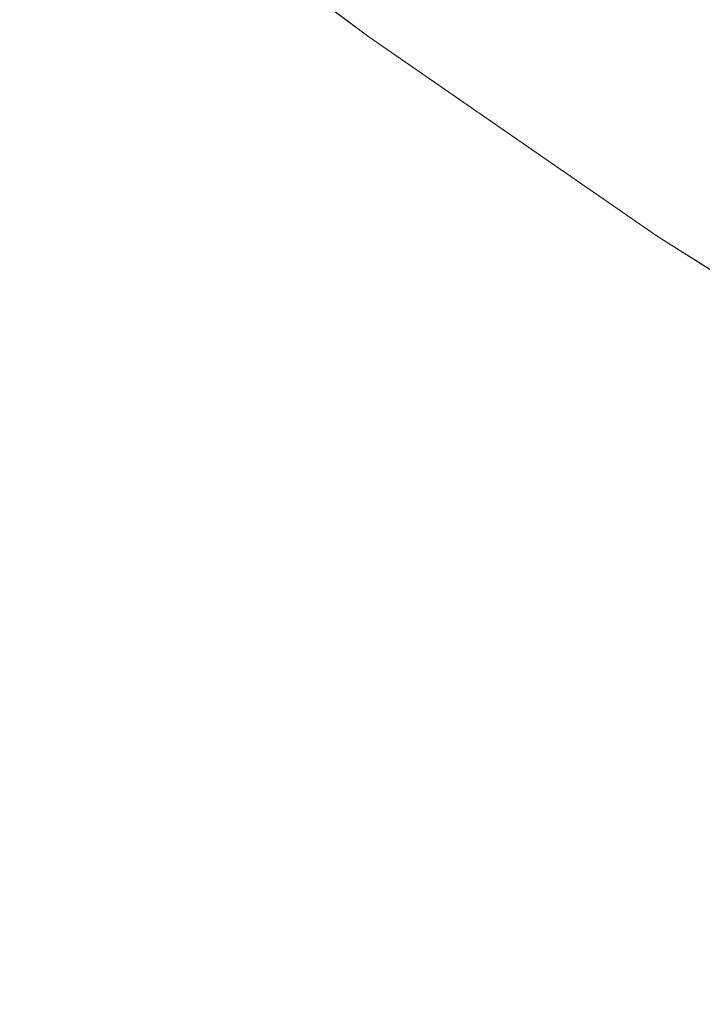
# Model space of a CAD drawing. Header units: centimetres. Extents: x -35.1 to 36.2, y 3.4 to 5.2.
# Tile 128 of 256: x -11.0704 to -11.0498, y 3.7271 to 3.7569. Entities that reach past the tile are written whole.
import ezdxf

# ---------------------------------------------------------------- set-up
doc = ezdxf.new("R2010")
doc.units = ezdxf.units.CM
doc.header["$LTSCALE"] = 2.54
doc.layers.add('Lucido design-1', color=7, linetype='Continuous')

# ---------------------------------------------------------------- blocks, each defined once
blk = doc.blocks.new('Gruppo-4-1')
at = {"color": 7, "linetype": 'Continuous', "lineweight": 9}
blk.add_3dface([(-34.952766, 5.100212, -1872.215514), (-34.952766, 3.500212, -1872.215514), (36.079692, 3.500212, -1872.215514), (36.079692, 5.100212, -1872.215514)], dxfattribs=at)
for points, invisible_edges in [([(-11.065611, 3.760639, -1872.917089), (-11.068029, 3.762536, -1872.915514), (-11.060542, 3.756889, -1872.915514)], 9), ([(-11.065572, 3.760683, -1872.715514), (-11.059855, 3.756371, -1872.715514), (-11.060542, 3.756889, -1872.915514), (-11.068029, 3.762536, -1872.915514)], 10), ([(-11.060659, 3.756793, -1872.920311), (-11.060745, 3.756727, -1872.921959), (-11.065799, 3.760502, -1872.921959), (-11.06571, 3.760567, -1872.920311)], 15), ([(-11.06571, 3.760567, -1872.920311), (-11.065648, 3.760612, -1872.918688), (-11.060598, 3.75684, -1872.918688), (-11.060659, 3.756793, -1872.920311)], 15), ([(-11.060563, 3.756867, -1872.917089), (-11.060598, 3.75684, -1872.918688), (-11.065648, 3.760612, -1872.918688), (-11.065611, 3.760639, -1872.917089)], 15), ([(-11.060542, 3.756889, -1872.915514), (-11.060563, 3.756867, -1872.917089), (-11.065611, 3.760639, -1872.917089)], 11), ([(-11.060528, 3.756894, -1872.713294), (-11.059855, 3.756371, -1872.715514), (-11.065572, 3.760683, -1872.715514)], 9), ([(-11.056299, 3.760143, -1872.685667), (-11.055591, 3.760687, -1872.683339), (-11.050492, 3.757076, -1872.683339), (-11.05118, 3.756518, -1872.685667)], 15), ([(-11.066239, 3.760182, -1872.927046), (-11.066062, 3.76031, -1872.925326), (-11.061002, 3.75653, -1872.925326), (-11.061174, 3.756398, -1872.927046)], 15), ([(-11.060859, 3.756639, -1872.923631), (-11.061002, 3.75653, -1872.925326), (-11.066062, 3.76031, -1872.925326), (-11.065915, 3.760417, -1872.923631)], 15), ([(-11.065915, 3.760417, -1872.923631), (-11.065799, 3.760502, -1872.921959), (-11.060745, 3.756727, -1872.921959), (-11.060859, 3.756639, -1872.923631)], 15), ([(-11.066689, 3.759853, -1872.930554), (-11.066447, 3.76003, -1872.928788), (-11.061377, 3.756242, -1872.928788), (-11.061613, 3.756061, -1872.930554)], 15), ([(-11.061174, 3.756398, -1872.927046), (-11.061377, 3.756242, -1872.928788), (-11.066447, 3.76003, -1872.928788), (-11.066239, 3.760182, -1872.927046)], 15), ([(-11.05118, 3.756518, -1872.685667), (-11.051813, 3.756005, -1872.687998), (-11.05695, 3.759642, -1872.687998), (-11.056299, 3.760143, -1872.685667)], 15), ([(-11.061613, 3.756061, -1872.930554), (-11.061882, 3.755854, -1872.932342), (-11.066966, 3.759652, -1872.932342), (-11.066689, 3.759853, -1872.930554)], 15), ([(-11.062186, 3.75562, -1872.934153), (-11.062527, 3.755358, -1872.935985), (-11.067628, 3.759169, -1872.935985), (-11.067278, 3.759424, -1872.934153)], 15), ([(-11.067278, 3.759424, -1872.934153), (-11.066966, 3.759652, -1872.932342), (-11.061882, 3.755854, -1872.932342), (-11.062186, 3.75562, -1872.934153)], 15), ([(-11.057545, 3.759186, -1872.690331), (-11.05695, 3.759642, -1872.687998), (-11.051813, 3.756005, -1872.687998), (-11.052391, 3.755536, -1872.690331)], 15), ([(-11.068017, 3.758886, -1872.937837), (-11.067628, 3.759169, -1872.935985), (-11.062527, 3.755358, -1872.935985), (-11.062906, 3.755067, -1872.937837)], 15), ([(-11.052391, 3.755536, -1872.690331), (-11.052914, 3.755112, -1872.692664), (-11.058083, 3.758772, -1872.692664), (-11.057545, 3.759186, -1872.690331)], 15), ([(-11.062906, 3.755067, -1872.937837), (-11.063324, 3.754746, -1872.939711), (-11.068447, 3.758574, -1872.939711), (-11.068017, 3.758886, -1872.937837)], 15), ([(-11.068918, 3.758231, -1872.941603), (-11.068447, 3.758574, -1872.939711), (-11.063324, 3.754746, -1872.939711), (-11.063782, 3.754394, -1872.941603)], 15), ([(-11.058566, 3.758401, -1872.694993), (-11.058083, 3.758772, -1872.692664), (-11.052914, 3.755112, -1872.692664), (-11.053383, 3.754732, -1872.694993)], 15), ([(-11.063782, 3.754394, -1872.941603), (-11.064283, 3.754009, -1872.943514), (-11.069432, 3.757856, -1872.943514), (-11.068918, 3.758231, -1872.941603)], 15), ([(-11.053383, 3.754732, -1872.694993), (-11.053799, 3.754394, -1872.697318), (-11.058994, 3.758072, -1872.697318), (-11.058566, 3.758401, -1872.694993)], 15), ([(-11.059368, 3.757785, -1872.699636), (-11.058994, 3.758072, -1872.697318), (-11.053799, 3.754394, -1872.697318), (-11.054163, 3.7541, -1872.699636)], 15), ([(-11.069991, 3.757449, -1872.945443), (-11.069432, 3.757856, -1872.943514), (-11.064283, 3.754009, -1872.943514), (-11.064828, 3.753591, -1872.945443)], 15), ([(-11.054163, 3.7541, -1872.699636), (-11.054474, 3.753847, -1872.701944), (-11.059688, 3.757539, -1872.701944), (-11.059368, 3.757785, -1872.699636)], 15), ([(-11.044486, 3.754152, -1872.681018), (-11.045208, 3.753533, -1872.683339), (-11.050492, 3.757076, -1872.683339), (-11.049747, 3.75768, -1872.681018)], 15), ([(-11.064828, 3.753591, -1872.945443), (-11.065417, 3.753138, -1872.947388), (-11.070597, 3.757008, -1872.947388), (-11.069991, 3.757449, -1872.945443)], 15), ([(-11.054735, 3.753635, -1872.704243), (-11.054946, 3.753464, -1872.706529), (-11.060174, 3.757166, -1872.706529), (-11.059957, 3.757333, -1872.704243)], 15), ([(-11.059957, 3.757333, -1872.704243), (-11.059688, 3.757539, -1872.701944), (-11.054474, 3.753847, -1872.701944), (-11.054735, 3.753635, -1872.704243)], 15), ([(-11.07125, 3.756532, -1872.949348), (-11.070597, 3.757008, -1872.947388), (-11.065417, 3.753138, -1872.947388), (-11.066053, 3.752649, -1872.949348)], 15), ([(-11.055109, 3.753333, -1872.7088), (-11.055223, 3.75324, -1872.711056), (-11.060459, 3.756947, -1872.711056), (-11.060341, 3.757038, -1872.7088)], 15), ([(-11.060341, 3.757038, -1872.7088), (-11.060174, 3.757166, -1872.706529), (-11.054946, 3.753464, -1872.706529), (-11.055109, 3.753333, -1872.7088)], 15), ([(-11.05118, 3.756518, -1872.685667), (-11.050492, 3.757076, -1872.683339), (-11.045208, 3.753533, -1872.683339), (-11.045876, 3.752961, -1872.685667)], 15), ([(-11.060859, 3.756639, -1872.923631), (-11.060745, 3.756727, -1872.921959), (-11.055502, 3.753014, -1872.921959), (-11.055612, 3.752924, -1872.923631)], 15), ([(-11.055418, 3.753082, -1872.920311), (-11.055502, 3.753014, -1872.921959), (-11.060745, 3.756727, -1872.921959), (-11.060659, 3.756793, -1872.920311)], 15), ([(-11.060659, 3.756793, -1872.920311), (-11.060598, 3.75684, -1872.918688), (-11.055359, 3.75313, -1872.918688), (-11.055418, 3.753082, -1872.920311)], 15), ([(-11.055324, 3.753158, -1872.917089), (-11.055359, 3.75313, -1872.918688), (-11.060598, 3.75684, -1872.918688), (-11.060563, 3.756867, -1872.917089)], 15), ([(-11.060563, 3.756867, -1872.917089), (-11.060542, 3.756889, -1872.915514), (-11.059855, 3.756371, -1872.915514)], 9), ([(-11.055324, 3.753158, -1872.917089), (-11.060563, 3.756867, -1872.917089), (-11.059855, 3.756371, -1872.915514)], 11), ([(-11.059855, 3.756371, -1872.715514), (-11.059855, 3.756371, -1872.915514), (-11.060542, 3.756889, -1872.915514)], 9), ([(-11.060528, 3.756894, -1872.713294), (-11.060459, 3.756947, -1872.711056), (-11.055223, 3.75324, -1872.711056), (-11.055291, 3.753185, -1872.713294)], 15), ([(-11.059855, 3.756371, -1872.715514), (-11.060528, 3.756894, -1872.713294), (-11.055291, 3.753185, -1872.713294)], 11), ([(-11.066053, 3.752649, -1872.949348), (-11.066738, 3.752123, -1872.951323), (-11.071953, 3.75602, -1872.951323), (-11.07125, 3.756532, -1872.949348)], 15), ([(-11.055918, 3.752676, -1872.927046), (-11.056116, 3.752516, -1872.928788), (-11.061377, 3.756242, -1872.928788), (-11.061174, 3.756398, -1872.927046)], 15), ([(-11.061174, 3.756398, -1872.927046), (-11.061002, 3.75653, -1872.925326), (-11.055751, 3.752812, -1872.925326), (-11.055918, 3.752676, -1872.927046)], 15), ([(-11.055612, 3.752924, -1872.923631), (-11.055751, 3.752812, -1872.925326), (-11.061002, 3.75653, -1872.925326), (-11.060859, 3.756639, -1872.923631)], 15), ([(-11.045876, 3.752961, -1872.685667), (-11.04649, 3.752435, -1872.687998), (-11.051813, 3.756005, -1872.687998), (-11.05118, 3.756518, -1872.685667)], 15), ([(-11.061613, 3.756061, -1872.930554), (-11.061377, 3.756242, -1872.928788), (-11.056116, 3.752516, -1872.928788), (-11.056345, 3.752331, -1872.930554)], 15), ([(-11.059855, 3.756371, -1872.915514), (-11.05111, 3.750331, -1872.915514), (-11.055324, 3.753158, -1872.917089)], 10), ([(-11.05111, 3.750331, -1872.915514), (-11.059855, 3.756371, -1872.915514), (-11.059855, 3.756371, -1872.715514), (-11.055282, 3.753212, -1872.715514)], 10), ([(-11.055291, 3.753185, -1872.713294), (-11.055282, 3.753212, -1872.715514), (-11.059855, 3.756371, -1872.715514)], 9), ([(-11.072707, 3.755471, -1872.953311), (-11.071953, 3.75602, -1872.951323), (-11.066738, 3.752123, -1872.951323), (-11.067472, 3.75156, -1872.953311)], 15), ([(-11.062186, 3.75562, -1872.934153), (-11.061882, 3.755854, -1872.932342), (-11.056606, 3.752118, -1872.932342), (-11.056902, 3.751879, -1872.934153)], 15), ([(-11.056345, 3.752331, -1872.930554), (-11.056606, 3.752118, -1872.932342), (-11.061882, 3.755854, -1872.932342), (-11.061613, 3.756061, -1872.930554)], 15), ([(-11.052391, 3.755536, -1872.690331), (-11.051813, 3.756005, -1872.687998), (-11.04649, 3.752435, -1872.687998), (-11.04705, 3.751955, -1872.690331)], 15), ([(-11.056902, 3.751879, -1872.934153), (-11.057233, 3.75161, -1872.935985), (-11.062527, 3.755358, -1872.935985), (-11.062186, 3.75562, -1872.934153)], 15), ([(-11.04705, 3.751955, -1872.690331), (-11.047558, 3.75152, -1872.692664), (-11.052914, 3.755112, -1872.692664), (-11.052391, 3.755536, -1872.690331)], 15), ([(-11.067472, 3.75156, -1872.953311), (-11.068257, 3.750957, -1872.955309), (-11.073513, 3.754884, -1872.955309), (-11.072707, 3.755471, -1872.953311)], 15), ([(-11.062906, 3.755067, -1872.937837), (-11.062527, 3.755358, -1872.935985), (-11.057233, 3.75161, -1872.935985), (-11.057601, 3.751312, -1872.937837)], 15), ([(-11.057601, 3.751312, -1872.937837), (-11.058008, 3.750982, -1872.939711), (-11.063324, 3.754746, -1872.939711), (-11.062906, 3.755067, -1872.937837)], 15), ([(-11.053383, 3.754732, -1872.694993), (-11.052914, 3.755112, -1872.692664), (-11.047558, 3.75152, -1872.692664), (-11.048013, 3.751131, -1872.694993)], 15), ([(-11.074373, 3.754257, -1872.957318), (-11.073513, 3.754884, -1872.955309), (-11.068257, 3.750957, -1872.955309), (-11.069094, 3.750313, -1872.957318)], 15), ([(-11.063782, 3.754394, -1872.941603), (-11.063324, 3.754746, -1872.939711), (-11.058008, 3.750982, -1872.939711), (-11.058453, 3.750621, -1872.941603)], 15), ([(-11.048013, 3.751131, -1872.694993), (-11.048417, 3.750785, -1872.697318), (-11.053799, 3.754394, -1872.697318), (-11.053383, 3.754732, -1872.694993)], 15), ([(-11.058453, 3.750621, -1872.941603), (-11.05894, 3.750226, -1872.943514), (-11.064283, 3.754009, -1872.943514), (-11.063782, 3.754394, -1872.941603)], 15), ([(-11.054163, 3.7541, -1872.699636), (-11.053799, 3.754394, -1872.697318), (-11.048417, 3.750785, -1872.697318), (-11.048769, 3.750483, -1872.699636)], 15), ([(-11.069094, 3.750313, -1872.957318), (-11.069985, 3.749629, -1872.959334), (-11.075289, 3.753591, -1872.959334), (-11.074373, 3.754257, -1872.957318)], 15), ([(-11.048769, 3.750483, -1872.699636), (-11.049072, 3.750224, -1872.701944), (-11.054474, 3.753847, -1872.701944), (-11.054163, 3.7541, -1872.699636)], 15), ([(-11.064828, 3.753591, -1872.945443), (-11.064283, 3.754009, -1872.943514), (-11.05894, 3.750226, -1872.943514), (-11.059469, 3.749797, -1872.945443)], 15), ([(-11.054735, 3.753635, -1872.704243), (-11.054474, 3.753847, -1872.701944), (-11.049072, 3.750224, -1872.701944), (-11.049325, 3.750007, -1872.704243)], 15), ([(-11.076261, 3.752883, -1872.961357), (-11.075289, 3.753591, -1872.959334), (-11.069985, 3.749629, -1872.959334), (-11.070932, 3.748901, -1872.961357)], 15), ([(-11.059469, 3.749797, -1872.945443), (-11.060042, 3.749332, -1872.947388), (-11.065417, 3.753138, -1872.947388), (-11.064828, 3.753591, -1872.945443)], 15), ([(-11.055109, 3.753333, -1872.7088), (-11.054946, 3.753464, -1872.706529), (-11.049529, 3.749832, -1872.706529), (-11.049687, 3.749697, -1872.7088)], 15), ([(-11.049325, 3.750007, -1872.704243), (-11.049529, 3.749832, -1872.706529), (-11.054946, 3.753464, -1872.706529), (-11.054735, 3.753635, -1872.704243)], 15), ([(-11.066053, 3.752649, -1872.949348), (-11.065417, 3.753138, -1872.947388), (-11.060042, 3.749332, -1872.947388), (-11.060661, 3.748831, -1872.949348)], 15), ([(-11.055418, 3.753082, -1872.920311), (-11.055359, 3.75313, -1872.918688), (-11.04993, 3.749489, -1872.918688), (-11.049986, 3.74944, -1872.920311)], 15), ([(-11.049896, 3.749518, -1872.917089), (-11.04993, 3.749489, -1872.918688), (-11.055359, 3.75313, -1872.918688), (-11.055324, 3.753158, -1872.917089)], 15), ([(-11.049896, 3.749518, -1872.917089), (-11.055324, 3.753158, -1872.917089), (-11.05111, 3.750331, -1872.915514)], 11), ([(-11.055291, 3.753185, -1872.713294), (-11.055223, 3.75324, -1872.711056), (-11.049798, 3.749602, -1872.711056), (-11.049864, 3.749546, -1872.713294)], 15), ([(-11.05111, 3.750331, -1872.715514), (-11.055282, 3.753212, -1872.715514), (-11.055291, 3.753185, -1872.713294)], 10), ([(-11.055291, 3.753185, -1872.713294), (-11.049864, 3.749546, -1872.713294), (-11.05111, 3.750331, -1872.715514)], 11), ([(-11.055282, 3.753212, -1872.715514), (-11.05111, 3.750331, -1872.715514), (-11.05111, 3.750331, -1872.915514)], 10), ([(-11.049687, 3.749697, -1872.7088), (-11.049798, 3.749602, -1872.711056), (-11.055223, 3.75324, -1872.711056), (-11.055109, 3.753333, -1872.7088)], 15), ([(-11.050175, 3.749278, -1872.923631), (-11.05031, 3.749163, -1872.925326), (-11.055751, 3.752812, -1872.925326), (-11.055612, 3.752924, -1872.923631)], 15), ([(-11.055612, 3.752924, -1872.923631), (-11.055502, 3.753014, -1872.921959), (-11.050068, 3.74937, -1872.921959), (-11.050175, 3.749278, -1872.923631)], 15), ([(-11.049986, 3.74944, -1872.920311), (-11.050068, 3.74937, -1872.921959), (-11.055502, 3.753014, -1872.921959), (-11.055418, 3.753082, -1872.920311)], 15), ([(-11.060661, 3.748831, -1872.949348), (-11.061326, 3.748291, -1872.951323), (-11.066738, 3.752123, -1872.951323), (-11.066053, 3.752649, -1872.949348)], 15), ([(-11.050472, 3.749024, -1872.927046), (-11.050664, 3.74886, -1872.928788), (-11.056116, 3.752516, -1872.928788), (-11.055918, 3.752676, -1872.927046)], 15), ([(-11.055918, 3.752676, -1872.927046), (-11.055751, 3.752812, -1872.925326), (-11.05031, 3.749163, -1872.925326), (-11.050472, 3.749024, -1872.927046)], 15), ([(-11.050886, 3.74867, -1872.930554), (-11.05114, 3.748453, -1872.932342), (-11.056606, 3.752118, -1872.932342), (-11.056345, 3.752331, -1872.930554)], 15), ([(-11.056345, 3.752331, -1872.930554), (-11.056116, 3.752516, -1872.928788), (-11.050664, 3.74886, -1872.928788), (-11.050886, 3.74867, -1872.930554)], 15), ([(-11.067472, 3.75156, -1872.953311), (-11.066738, 3.752123, -1872.951323), (-11.061326, 3.748291, -1872.951323), (-11.062039, 3.747713, -1872.953311)], 15), ([(-11.056902, 3.751879, -1872.934153), (-11.056606, 3.752118, -1872.932342), (-11.05114, 3.748453, -1872.932342), (-11.051427, 3.748207, -1872.934153)], 15), ([(-11.051427, 3.748207, -1872.934153), (-11.051748, 3.747932, -1872.935985), (-11.057233, 3.75161, -1872.935985), (-11.056902, 3.751879, -1872.934153)], 15), ([(-11.062039, 3.747713, -1872.953311), (-11.062802, 3.747094, -1872.955309), (-11.068257, 3.750957, -1872.955309), (-11.067472, 3.75156, -1872.953311)], 15), ([(-11.057601, 3.751312, -1872.937837), (-11.057233, 3.75161, -1872.935985), (-11.051748, 3.747932, -1872.935985), (-11.052105, 3.747626, -1872.937837)], 15), ([(-11.052105, 3.747626, -1872.937837), (-11.052499, 3.747288, -1872.939711), (-11.058008, 3.750982, -1872.939711), (-11.057601, 3.751312, -1872.937837)], 15), ([(-11.069094, 3.750313, -1872.957318), (-11.068257, 3.750957, -1872.955309), (-11.062802, 3.747094, -1872.955309), (-11.063616, 3.746434, -1872.957318)], 15), ([(-11.058453, 3.750621, -1872.941603), (-11.058008, 3.750982, -1872.939711), (-11.052499, 3.747288, -1872.939711), (-11.052931, 3.746918, -1872.941603)], 15), ([(-11.052931, 3.746918, -1872.941603), (-11.053404, 3.746513, -1872.943514), (-11.05894, 3.750226, -1872.943514), (-11.058453, 3.750621, -1872.941603)], 15), ([(-11.063616, 3.746434, -1872.957318), (-11.064482, 3.745732, -1872.959334), (-11.069985, 3.749629, -1872.959334), (-11.069094, 3.750313, -1872.957318)], 15), ([(-11.059469, 3.749797, -1872.945443), (-11.05894, 3.750226, -1872.943514), (-11.053404, 3.746513, -1872.943514), (-11.053917, 3.746074, -1872.945443)], 15), ([(-11.05111, 3.750331, -1872.915514), (-11.049871, 3.74955, -1872.915514), (-11.049896, 3.749518, -1872.917089)], 10), ([(-11.05111, 3.750331, -1872.715514), (-11.044245, 3.746001, -1872.715514), (-11.044245, 3.746001, -1872.915514), (-11.049871, 3.74955, -1872.915514)], 10), ([(-11.049871, 3.74955, -1872.915514), (-11.05111, 3.750331, -1872.915514), (-11.05111, 3.750331, -1872.715514)], 10), ([(-11.044248, 3.745982, -1872.713294), (-11.044245, 3.746001, -1872.715514), (-11.05111, 3.750331, -1872.715514), (-11.049864, 3.749546, -1872.713294)], 13), ([(-11.070932, 3.748901, -1872.961357), (-11.069985, 3.749629, -1872.959334), (-11.064482, 3.745732, -1872.959334), (-11.065402, 3.744986, -1872.961357)], 15), ([(-11.053917, 3.746074, -1872.945443), (-11.054473, 3.745597, -1872.947388), (-11.060042, 3.749332, -1872.947388), (-11.059469, 3.749797, -1872.945443)], 15), ([(-11.049864, 3.749546, -1872.713294), (-11.049798, 3.749602, -1872.711056), (-11.044184, 3.74604, -1872.711056), (-11.044248, 3.745982, -1872.713294)], 15), ([(-11.044076, 3.746137, -1872.7088), (-11.044184, 3.74604, -1872.711056), (-11.049798, 3.749602, -1872.711056), (-11.049687, 3.749697, -1872.7088)], 15), ([(-11.060661, 3.748831, -1872.949348), (-11.060042, 3.749332, -1872.947388), (-11.054473, 3.745597, -1872.947388), (-11.055073, 3.745084, -1872.949348)], 15), ([(-11.044549, 3.745709, -1872.923631), (-11.044679, 3.745591, -1872.925326), (-11.05031, 3.749163, -1872.925326), (-11.050175, 3.749278, -1872.923631)], 15), ([(-11.050175, 3.749278, -1872.923631), (-11.050068, 3.74937, -1872.921959), (-11.044446, 3.745803, -1872.921959), (-11.044549, 3.745709, -1872.923631)], 15), ([(-11.044367, 3.745875, -1872.920311), (-11.044446, 3.745803, -1872.921959), (-11.050068, 3.74937, -1872.921959), (-11.049986, 3.74944, -1872.920311)], 15), ([(-11.049986, 3.74944, -1872.920311), (-11.04993, 3.749489, -1872.918688), (-11.044311, 3.745925, -1872.918688), (-11.044367, 3.745875, -1872.920311)], 15), ([(-11.044311, 3.745925, -1872.918688), (-11.04993, 3.749489, -1872.918688), (-11.049896, 3.749518, -1872.917089)], 11), ([(-11.049896, 3.749518, -1872.917089), (-11.049871, 3.74955, -1872.915514), (-11.044245, 3.746001, -1872.915514), (-11.044311, 3.745925, -1872.918688)], 13), ([(-11.044837, 3.745449, -1872.927046), (-11.045022, 3.745281, -1872.928788), (-11.050664, 3.74886, -1872.928788), (-11.050472, 3.749024, -1872.927046)], 15), ([(-11.050472, 3.749024, -1872.927046), (-11.05031, 3.749163, -1872.925326), (-11.044679, 3.745591, -1872.925326), (-11.044837, 3.745449, -1872.927046)], 15), ([(-11.065402, 3.744986, -1872.961357), (-11.066377, 3.744196, -1872.963384), (-11.071935, 3.748131, -1872.963384), (-11.070932, 3.748901, -1872.961357)], 15), ([(-11.055073, 3.745084, -1872.949348), (-11.055718, 3.744531, -1872.951323), (-11.061326, 3.748291, -1872.951323), (-11.060661, 3.748831, -1872.949348)], 15), ([(-11.045237, 3.745086, -1872.930554), (-11.045483, 3.744863, -1872.932342), (-11.05114, 3.748453, -1872.932342), (-11.050886, 3.74867, -1872.930554)], 15), ([(-11.050886, 3.74867, -1872.930554), (-11.050664, 3.74886, -1872.928788), (-11.045022, 3.745281, -1872.928788), (-11.045237, 3.745086, -1872.930554)], 15), ([(-11.051427, 3.748207, -1872.934153), (-11.05114, 3.748453, -1872.932342), (-11.045483, 3.744863, -1872.932342), (-11.045761, 3.744612, -1872.934153)], 15), ([(-11.072996, 3.747316, -1872.965413), (-11.071935, 3.748131, -1872.963384), (-11.066377, 3.744196, -1872.963384), (-11.067408, 3.743359, -1872.965413)], 15), ([(-11.062039, 3.747713, -1872.953311), (-11.061326, 3.748291, -1872.951323), (-11.055718, 3.744531, -1872.951323), (-11.05641, 3.743938, -1872.953311)], 15), ([(-11.045761, 3.744612, -1872.934153), (-11.046072, 3.74433, -1872.935985), (-11.051748, 3.747932, -1872.935985), (-11.051427, 3.748207, -1872.934153)], 15), ([(-11.052105, 3.747626, -1872.937837), (-11.051748, 3.747932, -1872.935985), (-11.046072, 3.74433, -1872.935985), (-11.046417, 3.744017, -1872.937837)], 15), ([(-11.05641, 3.743938, -1872.953311), (-11.05715, 3.743304, -1872.955309), (-11.062802, 3.747094, -1872.955309), (-11.062039, 3.747713, -1872.953311)], 15), ([(-11.046417, 3.744017, -1872.937837), (-11.046799, 3.743672, -1872.939711), (-11.052499, 3.747288, -1872.939711), (-11.052105, 3.747626, -1872.937837)], 15), ([(-11.067408, 3.743359, -1872.965413), (-11.068497, 3.742477, -1872.967443), (-11.074116, 3.746455, -1872.967443), (-11.072996, 3.747316, -1872.965413)], 15), ([(-11.052931, 3.746918, -1872.941603), (-11.052499, 3.747288, -1872.939711), (-11.046799, 3.743672, -1872.939711), (-11.047217, 3.743292, -1872.941603)], 15), ([(-11.063616, 3.746434, -1872.957318), (-11.062802, 3.747094, -1872.955309), (-11.05715, 3.743304, -1872.955309), (-11.05794, 3.742628, -1872.957318)], 15), ([(-11.047217, 3.743292, -1872.941603), (-11.047675, 3.742878, -1872.943514), (-11.053404, 3.746513, -1872.943514), (-11.052931, 3.746918, -1872.941603)], 15), ([(-11.069644, 3.741546, -1872.96947), (-11.075296, 3.745549, -1872.96947), (-11.074116, 3.746455, -1872.967443), (-11.068497, 3.742477, -1872.967443)], 15), ([(-11.05794, 3.742628, -1872.957318), (-11.05878, 3.741908, -1872.959334), (-11.064482, 3.745732, -1872.959334), (-11.063616, 3.746434, -1872.957318)], 15), ([(-11.053917, 3.746074, -1872.945443), (-11.053404, 3.746513, -1872.943514), (-11.047675, 3.742878, -1872.943514), (-11.048172, 3.742428, -1872.945443)], 15), ([(-11.048172, 3.742428, -1872.945443), (-11.04871, 3.741941, -1872.947388), (-11.054473, 3.745597, -1872.947388), (-11.053917, 3.746074, -1872.945443)], 15), ([(-11.065402, 3.744986, -1872.961357), (-11.064482, 3.745732, -1872.959334), (-11.05878, 3.741908, -1872.959334), (-11.059672, 3.741144, -1872.961357)], 15), ([(-11.070851, 3.740568, -1872.971493), (-11.076538, 3.744595, -1872.971493), (-11.075296, 3.745549, -1872.96947), (-11.069644, 3.741546, -1872.96947)], 15), ([(-11.055073, 3.745084, -1872.949348), (-11.054473, 3.745597, -1872.947388), (-11.04871, 3.741941, -1872.947388), (-11.04929, 3.741415, -1872.949348)], 15), ([(-11.059672, 3.741144, -1872.961357), (-11.060618, 3.740334, -1872.963384), (-11.066377, 3.744196, -1872.963384), (-11.065402, 3.744986, -1872.961357)], 15), ([(-11.04929, 3.741415, -1872.949348), (-11.049915, 3.740849, -1872.951323), (-11.055718, 3.744531, -1872.951323), (-11.055073, 3.745084, -1872.949348)], 15), ([(-11.05641, 3.743938, -1872.953311), (-11.055718, 3.744531, -1872.951323), (-11.049915, 3.740849, -1872.951323), (-11.050585, 3.740242, -1872.953311)], 15), ([(-11.067408, 3.743359, -1872.965413), (-11.066377, 3.744196, -1872.963384), (-11.060618, 3.740334, -1872.963384), (-11.061618, 3.739477, -1872.965413)], 15), ([(-11.050585, 3.740242, -1872.953311), (-11.051301, 3.739593, -1872.955309), (-11.05715, 3.743304, -1872.955309), (-11.05641, 3.743938, -1872.953311)], 15), ([(-11.061618, 3.739477, -1872.965413), (-11.062675, 3.738572, -1872.967443), (-11.068497, 3.742477, -1872.967443), (-11.067408, 3.743359, -1872.965413)], 15), ([(-11.05794, 3.742628, -1872.957318), (-11.05715, 3.743304, -1872.955309), (-11.051301, 3.739593, -1872.955309), (-11.052066, 3.738901, -1872.957318)], 15), ([(-11.068497, 3.742477, -1872.967443), (-11.062675, 3.738572, -1872.967443), (-11.063787, 3.737619, -1872.96947), (-11.069644, 3.741546, -1872.96947)], 15), ([(-11.052066, 3.738901, -1872.957318), (-11.052879, 3.738164, -1872.959334), (-11.05878, 3.741908, -1872.959334), (-11.05794, 3.742628, -1872.957318)], 15), ([(-11.059672, 3.741144, -1872.961357), (-11.05878, 3.741908, -1872.959334), (-11.052879, 3.738164, -1872.959334), (-11.053743, 3.737382, -1872.961357)], 15), ([(-11.069644, 3.741546, -1872.96947), (-11.063787, 3.737619, -1872.96947), (-11.064958, 3.736616, -1872.971493), (-11.070851, 3.740568, -1872.971493)], 15), ([(-11.043315, 3.737832, -1872.949348), (-11.043919, 3.737253, -1872.951323), (-11.049915, 3.740849, -1872.951323), (-11.04929, 3.741415, -1872.949348)], 15), ([(-11.053743, 3.737382, -1872.961357), (-11.054659, 3.736553, -1872.963384), (-11.060618, 3.740334, -1872.963384), (-11.059672, 3.741144, -1872.961357)], 15), ([(-11.050585, 3.740242, -1872.953311), (-11.049915, 3.740849, -1872.951323), (-11.043919, 3.737253, -1872.951323), (-11.044566, 3.736633, -1872.953311)], 15), ([(-11.070851, 3.740568, -1872.971493), (-11.064958, 3.736616, -1872.971493), (-11.066188, 3.735563, -1872.973508), (-11.072119, 3.73954, -1872.973508)], 15), ([(-11.061618, 3.739477, -1872.965413), (-11.060618, 3.740334, -1872.963384), (-11.054659, 3.736553, -1872.963384), (-11.055627, 3.735675, -1872.965413)], 15), ([(-11.044566, 3.736633, -1872.953311), (-11.045258, 3.735969, -1872.955309), (-11.051301, 3.739593, -1872.955309), (-11.050585, 3.740242, -1872.953311)], 15), ([(-11.072119, 3.73954, -1872.973508), (-11.066188, 3.735563, -1872.973508), (-11.067477, 3.734459, -1872.975514), (-11.073448, 3.738462, -1872.975514)], 15), ([(-11.055627, 3.735675, -1872.965413), (-11.056649, 3.734749, -1872.967443), (-11.062675, 3.738572, -1872.967443), (-11.061618, 3.739477, -1872.965413)], 15), ([(-11.052066, 3.738901, -1872.957318), (-11.051301, 3.739593, -1872.955309), (-11.045258, 3.735969, -1872.955309), (-11.045996, 3.735261, -1872.957318)], 15), ([(-11.045996, 3.735261, -1872.957318), (-11.046782, 3.734508, -1872.959334), (-11.052879, 3.738164, -1872.959334), (-11.052066, 3.738901, -1872.957318)], 15), ([(-11.057727, 3.733774, -1872.96947), (-11.063787, 3.737619, -1872.96947), (-11.062675, 3.738572, -1872.967443), (-11.056649, 3.734749, -1872.967443)], 15), ([(-11.073448, 3.738462, -1872.975514), (-11.067477, 3.734459, -1872.975514), (-11.068827, 3.733302, -1872.977507), (-11.074839, 3.737334, -1872.977507)], 15), ([(-11.053743, 3.737382, -1872.961357), (-11.052879, 3.738164, -1872.959334), (-11.046782, 3.734508, -1872.959334), (-11.047616, 3.733708, -1872.961357)], 15), ([(-11.05886, 3.732747, -1872.971493), (-11.064958, 3.736616, -1872.971493), (-11.063787, 3.737619, -1872.96947), (-11.057727, 3.733774, -1872.96947)], 15), ([(-11.047616, 3.733708, -1872.961357), (-11.048501, 3.73286, -1872.963384), (-11.054659, 3.736553, -1872.963384), (-11.053743, 3.737382, -1872.961357)], 15), ([(-11.074839, 3.737334, -1872.977507), (-11.068827, 3.733302, -1872.977507), (-11.070238, 3.732094, -1872.979485), (-11.076294, 3.736155, -1872.979485)], 15), ([(-11.060051, 3.731669, -1872.973508), (-11.066188, 3.735563, -1872.973508), (-11.064958, 3.736616, -1872.971493), (-11.05886, 3.732747, -1872.971493)], 15), ([(-11.055627, 3.735675, -1872.965413), (-11.054659, 3.736553, -1872.963384), (-11.048501, 3.73286, -1872.963384), (-11.049436, 3.731963, -1872.965413)], 15), ([(-11.076294, 3.736155, -1872.979485), (-11.070238, 3.732094, -1872.979485), (-11.07171, 3.730833, -1872.981445), (-11.077812, 3.734924, -1872.981445)], 15), ([(-11.049436, 3.731963, -1872.965413), (-11.050424, 3.731016, -1872.967443), (-11.056649, 3.734749, -1872.967443), (-11.055627, 3.735675, -1872.965413)], 15), ([(-11.061299, 3.730538, -1872.975514), (-11.067477, 3.734459, -1872.975514), (-11.066188, 3.735563, -1872.973508), (-11.060051, 3.731669, -1872.973508)], 15), ([(-11.056649, 3.734749, -1872.967443), (-11.050424, 3.731016, -1872.967443), (-11.051464, 3.730018, -1872.96947), (-11.057727, 3.733774, -1872.96947)], 15), ([(-11.062605, 3.729355, -1872.977507), (-11.068827, 3.733302, -1872.977507), (-11.067477, 3.734459, -1872.975514), (-11.061299, 3.730538, -1872.975514)], 15), ([(-11.057727, 3.733774, -1872.96947), (-11.051464, 3.730018, -1872.96947), (-11.052559, 3.728968, -1872.971493), (-11.05886, 3.732747, -1872.971493)], 15), ([(-11.063971, 3.728118, -1872.979485), (-11.070238, 3.732094, -1872.979485), (-11.068827, 3.733302, -1872.977507), (-11.062605, 3.729355, -1872.977507)], 15), ([(-11.05886, 3.732747, -1872.971493), (-11.052559, 3.728968, -1872.971493), (-11.053709, 3.727866, -1872.973508), (-11.060051, 3.731669, -1872.973508)], 15), ([(-11.065397, 3.726827, -1872.981445), (-11.07171, 3.730833, -1872.981445), (-11.070238, 3.732094, -1872.979485), (-11.063971, 3.728118, -1872.979485)], 15), ([(-11.043999, 3.727379, -1872.967443), (-11.050424, 3.731016, -1872.967443), (-11.049436, 3.731963, -1872.965413), (-11.043048, 3.728346, -1872.965413)], 15), ([(-11.060051, 3.731669, -1872.973508), (-11.053709, 3.727866, -1872.973508), (-11.054914, 3.72671, -1872.975514), (-11.061299, 3.730538, -1872.975514)], 15), ([(-11.066882, 3.725481, -1872.983383), (-11.073245, 3.729518, -1872.983383), (-11.07171, 3.730833, -1872.981445), (-11.065397, 3.726827, -1872.981445)], 15), ([(-11.045002, 3.72636, -1872.96947), (-11.051464, 3.730018, -1872.96947), (-11.050424, 3.731016, -1872.967443), (-11.043999, 3.727379, -1872.967443)], 15), ([(-11.061299, 3.730538, -1872.975514), (-11.054914, 3.72671, -1872.975514), (-11.056176, 3.7255, -1872.977507), (-11.062605, 3.729355, -1872.977507)], 15), ([(-11.046057, 3.725287, -1872.971493), (-11.052559, 3.728968, -1872.971493), (-11.051464, 3.730018, -1872.96947), (-11.045002, 3.72636, -1872.96947)], 15), ([(-11.068428, 3.724081, -1872.985296), (-11.074842, 3.72815, -1872.985296), (-11.073245, 3.729518, -1872.983383), (-11.066882, 3.725481, -1872.983383)], 15), ([(-11.062605, 3.729355, -1872.977507), (-11.056176, 3.7255, -1872.977507), (-11.057496, 3.724235, -1872.979485), (-11.063971, 3.728118, -1872.979485)], 15), ([(-11.047165, 3.724161, -1872.973508), (-11.053709, 3.727866, -1872.973508), (-11.052559, 3.728968, -1872.971493), (-11.046057, 3.725287, -1872.971493)], 15), ([(-11.070035, 3.722626, -1872.987182), (-11.076501, 3.726729, -1872.987182), (-11.074842, 3.72815, -1872.985296), (-11.068428, 3.724081, -1872.985296)], 15), ([(-11.063971, 3.728118, -1872.979485), (-11.057496, 3.724235, -1872.979485), (-11.058873, 3.722914, -1872.981445), (-11.065397, 3.726827, -1872.981445)], 15), ([(-11.048326, 3.72298, -1872.975514), (-11.054914, 3.72671, -1872.975514), (-11.053709, 3.727866, -1872.973508), (-11.047165, 3.724161, -1872.973508)], 15)]:
    blk.add_3dface(points, dxfattribs=dict(at, invisible_edges=invisible_edges))

msp = doc.modelspace()

# ---------------------------------------------------------------- block references
at = {"layer": 'Lucido design-1', "color": 7}
msp.add_blockref('Gruppo-4-1', (0, 0), dxfattribs=at)

doc.saveas('drawing.dxf')
